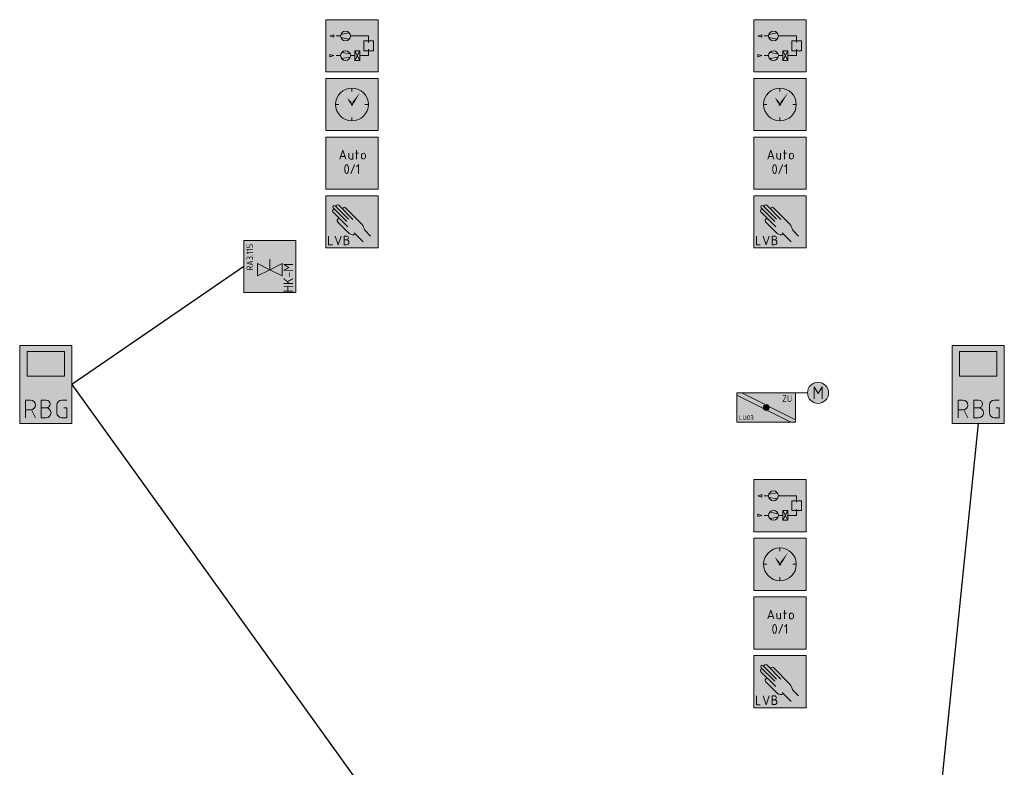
# Model space of a CAD drawing. Header units: metres. Extents: x -13.5 to 10.8, y 0.5 to 32.8.
# Tile 6 of 6: x -1.1 to 6.4, y 25.1 to 30.8. Entities that reach past the tile are written whole.
import ezdxf
from ezdxf.enums import TextEntityAlignment as Align

# ---------------------------------------------------------------- set-up
doc = ezdxf.new("R2010")
doc.units = ezdxf.units.M
doc.header["$MEASUREMENT"] = 0
doc.linetypes.add('DGN Style 4', pattern=[0.02455, 0.012275, -0.006138, 0, -0.006138])
doc.linetypes.add('DGN Style 5', pattern=[0.010741, 0.004603, -0.006138])
doc.layers.add('INTERN_Bemerkung', color=6, linetype='Continuous', lineweight=30, plot=False)
for name, color, linetype, lineweight in [('TRI_CONNPTS', 7, 'DGN Style 4', 0), ('ZWP_480_SYM_E0', 7, 'Continuous', 0), ('ZWP_480_SYM_E0_2D', 7, 'Continuous', 0), ('ZWP_480_SYM_E0_3D', 7, 'Continuous', 0), ('ZWP_480_SYM_SCHWARZ', 7, 'Continuous', 13), ('ZWP_480_SYM_SCHWARZ_2D', 7, 'Continuous', 0)]:
    doc.layers.add(name, color=color, linetype=linetype, lineweight=lineweight)
doc.layers.get('TRI_CONNPTS').off()
doc.styles.add('ISOCP', font='isocp.shx')
doc.styles.add('Style-isocp', font='isocp.shx')

# ---------------------------------------------------------------- blocks, each defined once
blk = doc.blocks.new('*U21')
at = {"color": 5, "linetype": 'Continuous', "lineweight": 13}
for p, q in [((0, -0.0075), (-0.0375, -0.0075)), ((0.0075, -0.0075), (0.0375, -0.0675))]:
    blk.add_line(p, q, dxfattribs=at)
at = {"color": 5, "linetype": 'Continuous', "lineweight": 13, "flags": 128}
blk.add_lwpolyline([(-0.0375, -0.0675), (-0.0375, 0.0675), (0, 0.0675)], dxfattribs=at)
at = {"color": 5, "linetype": 'Continuous', "lineweight": 13, "extrusion": (0, 0, -1)}
blk.add_arc((0, 0.03), 0.0375, 90, 270, dxfattribs=at)
blk = doc.blocks.new('*U22')
at = {"color": 5, "linetype": 'Continuous', "lineweight": 13}
for p, q in [((0, 0.0075), (-0.0375, 0.0075)), ((-0.0375, -0.0675), (0, -0.0675))]:
    blk.add_line(p, q, dxfattribs=at)
at = {"color": 5, "linetype": 'Continuous', "lineweight": 13, "flags": 128}
blk.add_lwpolyline([(0, 0.0675), (-0.0375, 0.0675), (-0.0375, -0.0675)], dxfattribs=at)
at = {"color": 5, "linetype": 'Continuous', "lineweight": 13}
for centre, radius in [((0, 0.0375), 0.03), ((0, -0.03), 0.0375)]:
    blk.add_arc(centre, radius, 270, 90, dxfattribs=at)
blk = doc.blocks.new('*U23')
at = {"color": 5, "linetype": 'Continuous', "lineweight": 13}
for p, q in [((-0.0375, -0.03), (-0.0375, 0.03)), ((0, 0.0675), (0.0375, 0.0675))]:
    blk.add_line(p, q, dxfattribs=at)
at = {"color": 5, "linetype": 'Continuous', "lineweight": 13, "flags": 128}
blk.add_lwpolyline([(0.015, 0.0075), (0.0375, 0.0075), (0.0375, -0.0675), (0, -0.0675)], dxfattribs=at)
at = {"color": 5, "linetype": 'Continuous', "lineweight": 13, "extrusion": (0, 0, -1)}
for centre, start, end in [((0, 0.03), 0, 90), ((0, -0.03), 270, 0)]:
    blk.add_arc(centre, 0.0375, start, end, dxfattribs=at)
blk = doc.blocks.new('ZWP_480_Raumbediegerät_mit_Display_1')
at = {"color": 5, "lineweight": 13, "flags": 128}
blk.add_lwpolyline([(-0.2, 0.3), (0.2, 0.3), (0.2, -0.3), (-0.2, -0.3)], close=True, dxfattribs=at)
at = {"color": 254, "lineweight": 13, "extrusion": (0, 0, -1)}
blk.add_solid([(0.2, 0.3), (-0.2, 0.3), (0.2, -0.3), (-0.2, -0.3)], dxfattribs=at)
at = {"color": 5, "lineweight": 13}
blk.add_3dface([(-0.1436, 0.2536), (0.1436, 0.2536), (0.1436, 0.0636), (-0.1436, 0.0636)], dxfattribs=at)
at = {"color": 5, "linetype": 'Continuous', "lineweight": 13}
for name, p in [('*U21', (-0.1171, -0.1872)), ('*U22', (0.003, -0.1872)), ('*U23', (0.123, -0.1872))]:
    blk.add_blockref(name, p, dxfattribs=at)
blk = doc.blocks.new('ZWP_480_Raumbediegerät_mit_Display')
at = {"layer": 'ZWP_480_SYM_E0', "color": 5, "lineweight": 13}
blk.add_blockref('ZWP_480_Raumbediegerät_mit_Display_1', (0, 0), dxfattribs=at)
blk = doc.blocks.new('ZWP_480_Ventil_thermoelektr_1_2')
at = {"color": 5, "lineweight": 13}
for p, q in [((-0.0938, 0.0242), (0, -0.0227)), ((-0.0938, -0.0696), (-0.0938, 0.0242)), ((0, 0.0573), (0, -0.0227)), ((0.0938, 0.0242), (0, -0.0227)), ((0.0938, -0.0696), (0.0938, 0.0242)), ((0, -0.0227), (-0.0938, -0.0696)), ((0, -0.0227), (0.0938, -0.0696))]:
    blk.add_line(p, q, dxfattribs=at)
at = {"color": 5, "lineweight": 13, "flags": 128}
blk.add_lwpolyline([(-0.2, 0.2022), (0.2, 0.2022), (0.2, -0.1978), (-0.2, -0.1978)], close=True, dxfattribs=at)
blk.add_lwpolyline([(-0.2, 0.2022), (0.2, 0.2022), (0.2, -0.1978), (-0.2, -0.1978)], close=True, dxfattribs=at)
at = {"color": 254, "lineweight": 13, "extrusion": (0, 0, -1)}
blk.add_solid([(0.2, 0.2022), (-0.2, 0.2022), (0.2, -0.1978), (-0.2, -0.1978)], dxfattribs=at)
blk.add_solid([(0.2, 0.2022), (-0.2, 0.2022), (0.2, -0.1978), (-0.2, -0.1978)], dxfattribs=at)
at = {"rotation": 90, "style": 'ISOCP'}
for s, insert, char_height, attachment_point in [('\\H0.277778x;RA3.115', (-0.1786, 0.1762), 0.18, 3), ('\\H0.5x;HK-M', (0.1423, -0.1978), 0.15, 4)]:
    blk.add_mtext(s, dxfattribs=dict(at, insert=insert, char_height=char_height, attachment_point=attachment_point))
blk = doc.blocks.new('ZWP_480_Ventil_thermoelektr_3')
at = {"layer": 'ZWP_480_SYM_E0_2D', "color": 5, "lineweight": 13}
blk.add_blockref('ZWP_480_Ventil_thermoelektr_1_2', (0, 0), dxfattribs=at)
blk = doc.blocks.new('ZWP_480_Anlsch_Anlagenbild_kl_1')
at = {"color": 250, "lineweight": 13}
for p, q in [((0.163, 0.275), (0.1279, 0.275)), ((0.163, 0.275), (0.1279, 0.275)), ((0.1651, 0.2873), (0.2297, 0.2986)), ((0.1651, 0.2627), (0.2297, 0.2514)), ((0.238, 0.275), (0.3775, 0.275)), ((0.3775, 0.2262), (0.3775, 0.275)), ((0.3105, 0.1625), (0.273, 0.0875)), ((0.273, 0.1625), (0.3105, 0.0875)), ((0.3775, 0.125), (0.3775, 0.1738)), ((0.163, 0.125), (0.1279, 0.125)), ((0.2359, 0.1373), (0.1713, 0.1486)), ((0.2359, 0.1127), (0.1713, 0.1014)), ((0.238, 0.125), (0.273, 0.125)), ((0.3775, 0.125), (0.3105, 0.125))]:
    blk.add_line(p, q, dxfattribs=at)
at = {"color": 250, "lineweight": 13, "flags": 128}
blk.add_lwpolyline([(0.05, 0.4), (0.45, 0.4), (0.45, 0), (0.05, 0)], close=True, dxfattribs=at)
at = {"color": 250, "lineweight": 13}
for centre in [(0.2005, 0.275), (0.2005, 0.125)]:
    blk.add_circle(centre, 0.0375, dxfattribs=at)
at = {"color": 254, "lineweight": 13, "extrusion": (0, 0, -1)}
blk.add_solid([(-0.05, 0.4), (-0.45, 0.4), (-0.05, 0), (-0.45, 0)], dxfattribs=at)
at = {"color": 250, "lineweight": 13}
for points in [[(0.1115, 0.2844), (0.0805, 0.275), (0.1115, 0.2656)], [(0.34, 0.2375), (0.415, 0.2375), (0.415, 0.1625), (0.34, 0.1625)], [(0.273, 0.1625), (0.3105, 0.1625), (0.3105, 0.0875), (0.273, 0.0875)], [(0.0805, 0.1344), (0.1115, 0.125), (0.0805, 0.1156)]]:
    blk.add_3dface(points, dxfattribs=at)
blk = doc.blocks.new('ZWP_480_Anlsch_Anlagenbild_kl')
at = {"layer": 'ZWP_480_SYM_SCHWARZ', "color": 250, "lineweight": 13}
blk.add_blockref('ZWP_480_Anlsch_Anlagenbild_kl_1', (0, 0), dxfattribs=at)
blk = doc.blocks.new('ZWP_480_Anlsch_Zeitschaltprogramm_kl_1')
at = {"color": 250, "lineweight": 13}
for p, q in [((0.25, 0.3257), (0.25, 0.2999)), ((0.1501, 0.2), (0.1243, 0.2)), ((0.3757, 0.2), (0.3499, 0.2)), ((0.25, 0.1001), (0.25, 0.0743))]:
    blk.add_line(p, q, dxfattribs=at)
at = {"color": 250, "lineweight": 13, "flags": 128}
blk.add_lwpolyline([(0.05, 0.4), (0.45, 0.4), (0.45, 0), (0.05, 0)], close=True, dxfattribs=at)
at = {"color": 250, "lineweight": 13}
for radius in [0.1257, 0.00655]:
    blk.add_circle((0.25, 0.2), radius, dxfattribs=at)
at = {"color": 254, "lineweight": 13, "extrusion": (0, 0, -1)}
blk.add_solid([(-0.05, 0.4), (-0.45, 0.4), (-0.05, 0), (-0.45, 0)], dxfattribs=at)
at = {"color": 7, "lineweight": 13}
blk.add_solid([(0.25, 0.2), (0.2439, 0.221), (0.2324, 0.2129), (0.2111, 0.2554)], dxfattribs=at)
at = {"color": 7, "lineweight": 13, "extrusion": (0, 0, -1)}
blk.add_solid([(-0.25, 0.2), (-0.2558, 0.2211), (-0.2674, 0.2132), (-0.314, 0.2941)], dxfattribs=at)
blk = doc.blocks.new('ZWP_480_Anlsch_Zeitschaltprogramm_kl')
at = {"layer": 'ZWP_480_SYM_SCHWARZ', "color": 250, "lineweight": 13}
blk.add_blockref('ZWP_480_Anlsch_Zeitschaltprogramm_kl_1', (0, 0), dxfattribs=at)
blk = doc.blocks.new('*U51')
at = {"color": 250, "lineweight": 13}
blk.add_line((0.032, -0.03), (-0.032, -0.03), dxfattribs=at)
at = {"color": 250, "lineweight": 13, "flags": 128}
blk.add_lwpolyline([(-0.045, -0.068), (0, 0.067), (0.045, -0.068)], dxfattribs=at)
blk = doc.blocks.new('*U52')
at = {"color": 250, "lineweight": 13}
blk.add_line((-0.03, 0.045), (-0.03, -0.019), dxfattribs=at)
at = {"color": 250, "lineweight": 13, "flags": 128}
blk.add_lwpolyline([(-0.004, -0.045), (0.03, -0.045), (0.03, 0.045)], dxfattribs=at)
at = {"color": 250, "lineweight": 13}
blk.add_arc((-0.004, -0.019), 0.0262, 180, 270, dxfattribs=at)
blk = doc.blocks.new('*U53')
at = {"color": 250, "lineweight": 13}
for p, q in [((-0.023, 0.022), (0.022, 0.022)), ((-0.008, -0.068), (-0.008, 0.067))]:
    blk.add_line(p, q, dxfattribs=at)
blk = doc.blocks.new('*U54')
at = {"color": 250, "lineweight": 13}
for p, q in [((-0.03, -0.015), (-0.03, 0.015)), ((0.03, 0.015), (0.03, -0.015))]:
    blk.add_line(p, q, dxfattribs=at)
at = {"color": 250, "lineweight": 13, "extrusion": (0, 0, -1)}
for centre, start, end in [((0, 0.015), 0, 180), ((0, -0.015), 180, 0)]:
    blk.add_arc(centre, 0.03, start, end, dxfattribs=at)
blk = doc.blocks.new('ZWP_480_Anlsch_Anlagenschalter_kl_1')
at = {"color": 250, "lineweight": 13, "flags": 128}
blk.add_lwpolyline([(0.05, 0.4), (0.45, 0.4), (0.45, 0), (0.05, 0)], close=True, dxfattribs=at)
at = {"color": 254, "lineweight": 13, "extrusion": (0, 0, -1)}
blk.add_solid([(-0.05, 0.4), (-0.45, 0.4), (-0.05, 0), (-0.45, 0)], dxfattribs=at)
at = {"color": 250, "lineweight": 13, "xscale": 0.5, "yscale": 0.5}
for name, p in [('*U51', (0.1806, 0.265)), ('*U52', (0.2406, 0.2537)), ('*U53', (0.2894, 0.265)), ('*U54', (0.3381, 0.2537))]:
    blk.add_blockref(name, p, dxfattribs=at)
at = {"style": 'Style-isocp'}
blk.add_text('0/1', height=0.075, dxfattribs=at).set_placement((0.25, 0.1919), align=Align.TOP_CENTER)
blk = doc.blocks.new('ZWP_480_Anlsch_Anlagenschalter_kl')
at = {"layer": 'ZWP_480_SYM_SCHWARZ_2D', "color": 250, "lineweight": 13}
blk.add_blockref('ZWP_480_Anlsch_Anlagenschalter_kl_1', (0, 0), dxfattribs=at)
blk = doc.blocks.new('*U57')
at = {"color": 250, "linetype": 'Continuous', "lineweight": 13}
for p, q in [((0, 0.008), (-0.038, 0.008)), ((-0.038, -0.067), (0, -0.067))]:
    blk.add_line(p, q, dxfattribs=at)
at = {"color": 250, "linetype": 'Continuous', "lineweight": 13, "flags": 128}
blk.add_lwpolyline([(0, 0.068), (-0.038, 0.068), (-0.038, -0.067)], dxfattribs=at)
at = {"color": 250, "linetype": 'Continuous', "lineweight": 13}
for centre, radius in [((0, 0.038), 0.03), ((0, -0.03), 0.0375)]:
    blk.add_arc(centre, radius, 270, 90, dxfattribs=at)
blk = doc.blocks.new('ZWP_480_Anlsch_Handeingriff_LVB_kl_1')
at = {"color": 250, "lineweight": 13}
for p, q in [((0.21, 0.2027), (0.1061, 0.3066)), ((0.2246, 0.2199), (0.122, 0.3225)), ((0.2573, 0.219), (0.1482, 0.3281)), ((0.326, 0.182), (0.1996, 0.3084)), ((0.219, 0.162), (0.1043, 0.2766)), ((0.2288, 0.1118), (0.1395, 0.2011)), ((0.3351, 0.0471), (0.2663, 0.1158)), ((0.3927, 0.0908), (0.3454, 0.1381))]:
    blk.add_line(p, q, dxfattribs=at)
at = {"color": 250, "lineweight": 13, "flags": 128}
blk.add_lwpolyline([(0.05, 0.4), (0.45, 0.4), (0.45, 0), (0.05, 0)], close=True, dxfattribs=at)
at = {"color": 250, "linetype": 'Continuous', "lineweight": 13, "flags": 128}
for points in [[(0.0695, 0.0911), (0.0695, 0.0236), (0.0995, 0.0236)], [(0.122, 0.0911), (0.1445, 0.0236), (0.167, 0.0911)]]:
    blk.add_lwpolyline(points, dxfattribs=at)
at = {"color": 250, "lineweight": 13}
for centre, radius, start, end in [((0.114, 0.3146), 0.0112, 45, 225), ((0.1403, 0.3201), 0.0112, 45, 225), ((0.1917, 0.3005), 0.0112, 45, 225), ((0.1122, 0.2846), 0.0112, 39.18845, 225), ((0.1506, 0.2102), 0.0143, 39.37732, 225), ((0.2555, 0.1385), 0.0378, 225, 302.19884)]:
    blk.add_arc(centre, radius, start, end, dxfattribs=at)
blk.add_ellipse((0.3181, 0.1641), major_axis=(0.0237, -0.04), ratio=0.353513, start_param=0.67387, end_param=1.817169, dxfattribs=at)
at = {"color": 254, "lineweight": 13, "extrusion": (0, 0, -1)}
blk.add_solid([(-0.05, 0.4), (-0.45, 0.4), (-0.05, 0), (-0.45, 0)], dxfattribs=at)
at = {"color": 250, "linetype": 'Continuous', "lineweight": 13, "xscale": 0.5, "yscale": 0.5}
blk.add_blockref('*U57', (0.2082, 0.0574), dxfattribs=at)
blk = doc.blocks.new('ZWP_480_Anlsch_Handeingriff_LVB_kl')
at = {"layer": 'ZWP_480_SYM_SCHWARZ', "color": 250, "lineweight": 13}
blk.add_blockref('ZWP_480_Anlsch_Handeingriff_LVB_kl_1', (0, 0), dxfattribs=at)
blk = doc.blocks.new('*U66')
at = {"color": 250, "lineweight": 13}
blk.add_line((0.032, -0.03), (-0.032, -0.03), dxfattribs=at)
at = {"color": 250, "lineweight": 13, "flags": 128}
blk.add_lwpolyline([(-0.045, -0.068), (0, 0.067), (0.045, -0.068)], dxfattribs=at)
blk = doc.blocks.new('*U67')
at = {"color": 250, "lineweight": 13}
blk.add_line((-0.03, 0.045), (-0.03, -0.019), dxfattribs=at)
at = {"color": 250, "lineweight": 13, "flags": 128}
blk.add_lwpolyline([(-0.004, -0.045), (0.03, -0.045), (0.03, 0.045)], dxfattribs=at)
at = {"color": 250, "lineweight": 13}
blk.add_arc((-0.004, -0.019), 0.0262, 180, 270, dxfattribs=at)
blk = doc.blocks.new('*U68')
at = {"color": 250, "lineweight": 13}
for p, q in [((-0.023, 0.022), (0.022, 0.022)), ((-0.008, -0.068), (-0.008, 0.067))]:
    blk.add_line(p, q, dxfattribs=at)
blk = doc.blocks.new('*U69')
at = {"color": 250, "lineweight": 13}
for p, q in [((-0.03, -0.015), (-0.03, 0.015)), ((0.03, 0.015), (0.03, -0.015))]:
    blk.add_line(p, q, dxfattribs=at)
at = {"color": 250, "lineweight": 13, "extrusion": (0, 0, -1)}
for centre, start, end in [((0, 0.015), 0, 180), ((0, -0.015), 180, 0)]:
    blk.add_arc(centre, 0.03, start, end, dxfattribs=at)
blk = doc.blocks.new('ZWP_480_Anlsch_Anlagenschalter_kl_1_1')
at = {"color": 250, "lineweight": 13, "flags": 128}
blk.add_lwpolyline([(0.05, 0.4), (0.45, 0.4), (0.45, 0), (0.05, 0)], close=True, dxfattribs=at)
at = {"color": 254, "lineweight": 13, "extrusion": (0, 0, -1)}
blk.add_solid([(-0.05, 0.4), (-0.45, 0.4), (-0.05, 0), (-0.45, 0)], dxfattribs=at)
at = {"color": 250, "lineweight": 13, "xscale": 0.5, "yscale": 0.5}
for name, p in [('*U66', (0.1806, 0.265)), ('*U67', (0.2406, 0.2537)), ('*U68', (0.2894, 0.265)), ('*U69', (0.3381, 0.2537))]:
    blk.add_blockref(name, p, dxfattribs=at)
at = {"style": 'Style-isocp'}
blk.add_text('0/1', height=0.075, dxfattribs=at).set_placement((0.25, 0.1919), align=Align.TOP_CENTER)
blk = doc.blocks.new('ZWP_480_Anlsch_Anlagenschalter_kl_2')
at = {"layer": 'ZWP_480_SYM_SCHWARZ_2D', "color": 250, "lineweight": 13}
blk.add_blockref('ZWP_480_Anlsch_Anlagenschalter_kl_1_1', (0, 0), dxfattribs=at)
blk = doc.blocks.new('ZWP_480_BSK_Motor_klein_R_1_1')
at = {"layer": 'ZWP_480_SYM_E0_2D', "lineweight": 13}
h = blk.add_hatch(color=254, dxfattribs=at)
edge = h.paths.add_edge_path()
edge.add_arc((0.3971, 0.1125), 0.081, 0, 360)
h = blk.add_hatch(color=5, dxfattribs=at)
edge = h.paths.add_edge_path()
edge.add_arc((0, 0), 0.0225, 0, 360)
h = blk.add_hatch(color=5, dxfattribs=at)
edge = h.paths.add_edge_path()
edge.add_arc((0, 0), 0.0225, 0, 360)
at = {"layer": 'ZWP_480_SYM_E0_2D', "color": 5, "lineweight": 13}
for p, q in [((0.3669, 0.0668), (0.3669, 0.158)), ((0.3669, 0.158), (0.3973, 0.1073)), ((0.3973, 0.1073), (0.4277, 0.158)), ((0.4277, 0.158), (0.4277, 0.0668)), ((-0.225, 0.0936), (0.1873, -0.1125)), ((-0.1873, 0.1125), (0.225, -0.0936)), ((0.3161, 0.1125), (0.225, 0.1125))]:
    blk.add_line(p, q, dxfattribs=at)
at = {"layer": 'ZWP_480_SYM_E0_2D', "color": 5, "lineweight": 13, "flags": 128}
blk.add_lwpolyline([(0.225, -0.1125), (0.225, 0.1125), (-0.225, 0.1125), (-0.225, -0.1125)], close=True, dxfattribs=at)
at = {"layer": 'ZWP_480_SYM_E0_2D', "color": 5, "lineweight": 13}
blk.add_circle((0.3971, 0.1125), 0.081, dxfattribs=at)
at = {"layer": 'ZWP_480_SYM_E0_2D', "color": 254, "lineweight": 13, "extrusion": (0, 0, -1)}
blk.add_solid([(-0.225, -0.1125), (-0.225, 0.1125), (0.225, -0.1125), (0.225, 0.1125)], dxfattribs=at)
at = {"layer": 'ZWP_480_SYM_E0_3D', "color": 5, "lineweight": 13}
blk.add_circle((0, 0), 0.0225, dxfattribs=at)
blk.add_circle((0, 0), 0.0225, dxfattribs=at)
at = {"layer": 'ZWP_480_SYM_E0_2D', "char_height": 0.10125, "style": 'ISOCP'}
for s, insert, attachment_point in [('\\H0.493827x;ZU', (0.1982, 0.0678), 6), ('\\H0.345679x;LU03', (-0.2117, -0.0781), 4)]:
    blk.add_mtext(s, dxfattribs=dict(at, insert=insert, attachment_point=attachment_point))
blk = doc.blocks.new('ZWP_480_BSK_Motor_klein_R_2')
at = {"layer": 'ZWP_480_SYM_E0_3D', "color": 5, "lineweight": 13}
blk.add_blockref('ZWP_480_BSK_Motor_klein_R_1_1', (0, 0), dxfattribs=at)

msp = doc.modelspace()

# ---------------------------------------------------------------- linework, layer by layer
at = {"layer": 'INTERN_Bemerkung', "lineweight": 30}
for p, q in [((0.6032, 28.9438, 15.331), (-0.7155, 28.0387, 15.331)), ((-0.7155, 28.0387, 15.331), (4.6313, 20.6109, 15.331)), ((6.2381, 27.7387, 15.331), (5.4813, 20.3609, 15.331))]:
    msp.add_line(p, q, dxfattribs=at)

# ---------------------------------------------------------------- block references
at = {"layer": 'TRI_CONNPTS', "color": 12, "linetype": 'DGN Style 5', "lineweight": 0}
for name, p in [('ZWP_480_Anlsch_Anlagenbild_kl', (1.1835, 30.436, 15.33)), ('ZWP_480_Anlsch_Anlagenbild_kl', (4.4668, 30.436, 15.33)), ('ZWP_480_Anlsch_Zeitschaltprogramm_kl', (1.1835, 29.986, 15.33)), ('ZWP_480_Anlsch_Zeitschaltprogramm_kl', (4.4668, 29.986, 15.33)), ('ZWP_480_Anlsch_Anlagenschalter_kl', (1.1835, 29.536, 15.33)), ('ZWP_480_Anlsch_Anlagenschalter_kl_2', (4.4668, 29.536, 15.33)), ('ZWP_480_Anlsch_Handeingriff_LVB_kl', (1.1835, 29.086, 15.33)), ('ZWP_480_Anlsch_Handeingriff_LVB_kl', (4.4668, 29.086, 15.33)), ('ZWP_480_Ventil_thermoelektr_3', (0.8032, 28.9415, 15.33)), ('ZWP_480_Raumbediegerät_mit_Display', (-0.9155, 28.0387, 15.33)), ('ZWP_480_Raumbediegerät_mit_Display', (6.2381, 28.0387, 15.33)), ('ZWP_480_BSK_Motor_klein_R_2', (4.6121, 27.8622, 15.33)), ('ZWP_480_Anlsch_Anlagenbild_kl', (4.4668, 26.91, 15.33)), ('ZWP_480_Anlsch_Zeitschaltprogramm_kl', (4.4668, 26.46, 15.33)), ('ZWP_480_Anlsch_Anlagenschalter_kl_2', (4.4668, 26.01, 15.33)), ('ZWP_480_Anlsch_Handeingriff_LVB_kl', (4.4668, 25.56, 15.33))]:
    msp.add_blockref(name, p, dxfattribs=at)

doc.saveas('drawing.dxf')
